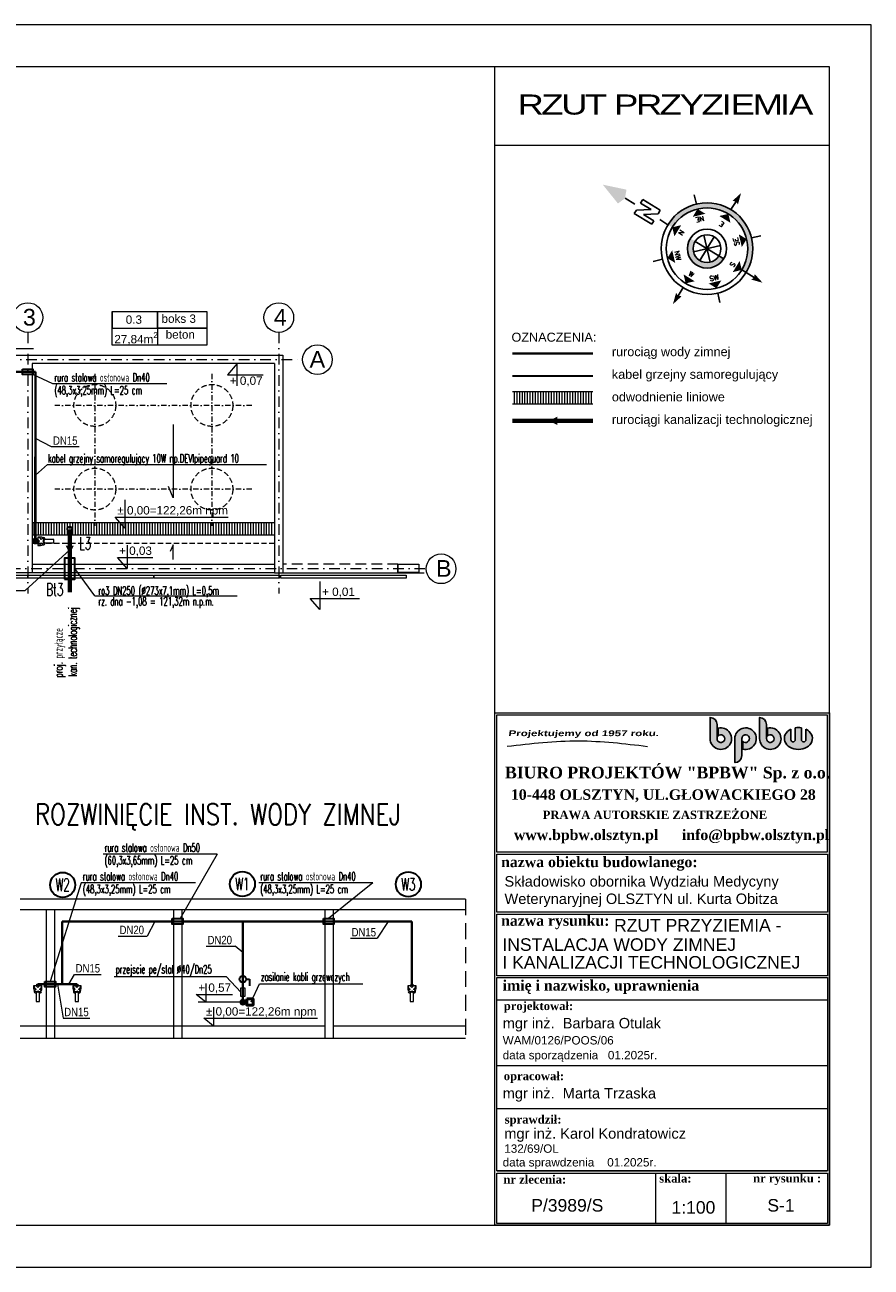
# Model space of a CAD drawing. Header units: millimetres. Extents: x 19155 to 23355, y 9986 to 12956.
# Tile 3 of 3: x 21331 to 23355, y 9986 to 12956. Entities that reach past the tile are written whole.
import ezdxf
from ezdxf.enums import TextEntityAlignment as Align

# ---------------------------------------------------------------- set-up
doc = ezdxf.new("R2010")
doc.units = ezdxf.units.MM
for name, pattern in [('DASHDOTX2', [50.8, 25.4, -12.7, 0, -12.7]), ('DASHED', [19.049999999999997, 12.7, -6.35]), ('KRESKOWA', [19.049999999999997, 12.7, -6.349999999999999])]:
    doc.linetypes.add(name, pattern=pattern)
for name, color, linetype, lineweight in [('__A-BUDYNEK', 7, 'Continuous', 20), ('A- osie', 7, 'DASHDOTX2', 5), ('A- teren', 7, 'Continuous', 20), ('A-odnośnik', 7, 'Continuous', 9), ('A-odwodnienie liniowe', 24, 'Continuous', 15), ('A-opisy', 7, 'Continuous', 18), ('A-przerywana', 7, 'KRESKOWA', 5), ('A-rzędne projektowane', 7, 'Continuous', 20), ('A-Tabelka', 7, 'Continuous', 18), ('A-ściany projektowane', 251, 'Continuous', 20), ('E-obrys', 7, 'Continuous', 9), ('IS_Działka wody zimnej_etykieta', 7, 'Continuous', 5), ('IS_Odbiornik2', 150, 'Continuous', 5), ('Logo', 64, 'Continuous', 25), ('S-kabel_grzejny', 1, 'ZIGZAG', 30), ('S-kan-sanit', 34, 'Continuous', 70), ('S-kan-sanit-rura ochronna', 7, 'Continuous', 30), ('S-kan-sanit-rura ochronna-opis', 7, 'Continuous', 20), ('S-ks-pion-opis', 34, 'Continuous', 30), ('S-ks-rura_ochronna-opis', 7, 'Continuous', 20), ('S-ks-rury-opis', 34, 'Continuous', 20), ('S-stropy-rozwinięcie', 7, 'Continuous', 20), ('s-urzadzenia', 7, 'Continuous', 30), ('S-woda', 150, 'Continuous', 40), ('S-woda-opis', 150, 'Continuous', 20), ('S-woda-piony-opis', 150, 'Continuous', 40), ('S-woda-rura_ochronna', 5, 'Continuous', 30), ('S-woda-rura_ochronna-opis', 5, 'Continuous', 20)]:
    doc.layers.add(name, color=color, linetype=linetype, lineweight=lineweight)
doc.styles.add('1957', font='cityb___.ttf', dxfattribs={"width": 1.5, "oblique": 7})
doc.styles.add('Arial_Narrow_____', font='ARIALN.TTF')
doc.styles.add('m3', font='timesbd.ttf')
doc.styles.add('OP.3', font='arial.ttf', dxfattribs={"height": 16})
doc.styles.add('ROMANS', font='romans')
doc.styles.add('SANIT', font='romans.shx', dxfattribs={"width": 0.7})
doc.styles.get("Standard").update_dxf_attribs({"font": 'arial.ttf'})
doc.linetypes.add('ZIGZAG', pattern='A,0.0001,-0.2,[131,LTYPESHP.SHX,S=0.2,R=0,X=-0.2,Y=0],-0.4,[131,LTYPESHP.SHX,S=0.2,R=180,X=0.2,Y=0],-0.2', length=0.8001)

# ---------------------------------------------------------------- blocks, each defined once
blk = doc.blocks.new('logbpbw')
at = {"layer": 'Logo'}
h = blk.add_hatch(color=256, dxfattribs=at)
h.paths.add_polyline_path([(-9.503999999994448, 0), (-9.503999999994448, 35.4239999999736, 0.4142135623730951), (-26.78399999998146, 52.70399999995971), (-26.78399999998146, 0, 2.944016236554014), (-6.911999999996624, 25.87676393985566), (-6.911999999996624, 6.523056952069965, -5.224624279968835)])
h.paths.add_polyline_path([(54.65599999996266, -6.523056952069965), (54.65599999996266, -25.87676393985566, 2.944016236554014), (34.78399999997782, 0), (34.78399999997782, -59.61599999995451, 0.4142135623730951), (52.06399999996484, -42.33599999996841), (52.06399999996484, 0, -5.224624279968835)])
h.paths.add_polyline_path([(113.631999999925, 35.4239999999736, 0.4142135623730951), (96.35199999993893, 52.70399999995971), (96.35199999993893, 0, 2.944016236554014), (116.2239999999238, 25.87676393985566), (116.2239999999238, 6.523056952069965, -5.224624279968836), (113.631999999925, 0)])
edge = h.paths.add_edge_path()
edge.add_line((200.8574650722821, -2.678399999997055), (200.8574650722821, 26.96749230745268))
edge.add_ellipse((193.0814650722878, 0.4319999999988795), major_axis=(-34.9919999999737, 0), ratio=0.7777777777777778, start_angle=257.1604115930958, end_angle=282.8395884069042)
edge.add_line((185.3054650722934, 26.96749230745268), (185.3054650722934, -2.67839999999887))
edge.add_arc((179.8622650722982, -2.678399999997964), 5.443199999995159, 180, 360, ccw=False)
edge.add_line((174.4190650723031, -2.678399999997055), (174.4190650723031, 23.45415508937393))
edge.add_ellipse((193.0814650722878, 0.4319999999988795), major_axis=(-34.9919999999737, 0), ratio=0.7777777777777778, start_angle=302.2309526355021, end_angle=597.769047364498)
edge.add_line((211.7438650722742, 23.45415508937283), (211.7438650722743, -2.678399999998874))
edge.add_arc((206.3006650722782, -2.678399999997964), 5.443199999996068, 180, 360, ccw=False)
for points in [[(-6.911999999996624, 25.87676393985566), (-6.911999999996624, 6.523056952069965, -5.224624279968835), (-9.503999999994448, 0), (-9.503999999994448, 35.4239999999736, 0.414213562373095), (-26.78399999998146, 52.70399999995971), (-26.78399999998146, 0, 2.944016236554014)], [(116.2239999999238, 25.87676393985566), (116.2239999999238, 6.523056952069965, -5.224624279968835), (113.631999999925, 0), (113.631999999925, 35.4239999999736, 0.414213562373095), (96.35199999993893, 52.70399999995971), (96.35199999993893, 0, 2.944016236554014)], [(54.65599999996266, -25.87676393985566), (54.65599999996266, -6.523056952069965, 5.224624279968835), (52.06399999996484, 0), (52.06399999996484, -42.33599999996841, -0.414213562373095), (34.78399999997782, -59.61599999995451), (34.78399999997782, 0, -2.944016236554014)]]:
    blk.add_lwpolyline(points, format="xyb", close=True, dxfattribs=at)
for points in [[(185.3054650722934, 26.96749230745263), (185.3054650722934, -2.678399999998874, -1.000000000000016), (174.4190650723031, -2.678399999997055), (174.4190650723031, 23.45415508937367)], [(211.7438650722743, 23.45415508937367), (211.7438650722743, -2.678399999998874, -1.000000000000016), (200.8574650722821, -2.678399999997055), (200.8574650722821, 26.96749230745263)]]:
    blk.add_lwpolyline(points, format="xyb", dxfattribs=at)
for start_param, end_param in [(5.274925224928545, 10.43303804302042), (4.488295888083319, 4.936482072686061)]:
    blk.add_ellipse((193.0814650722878, 0.4319999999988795), major_axis=(-34.9919999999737, 0), ratio=0.7777777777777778, start_param=start_param, end_param=end_param, dxfattribs=at)
blk = doc.blocks.new('4_TypRysWodKan_ZaworCzerpalnyZeZlaczkaZ_088394a1-a405-4821-b31a-426c5eedcb47_Normal')
at = {"layer": 'IS_Odbiornik2', "lineweight": -2}
for points in [[(-0.01, -0.055), (0.01, -0.055), (0.01, 0.005), (-0.01, 0.005)], [(-0.005, 0.04), (-0.005, 0.05), (0.005, 0.05), (0.005, 0.04)]]:
    blk.add_lwpolyline(points, close=True, dxfattribs=at)
for points, knots in [([(-0.025, 0.025), (-0.025, 0.035), (-0.025, 0.04), (-0.025, 0.04), (0.01, 0.04), (-0.01, 0.04), (0.025, 0.04), (0.025, 0.04), (0.025, 0.035), (0.025, 0.025), (0.025, 0.01), (0.02, 0.005), (0.005, 0.005), (-0.025, 0.005), (0.025, 0.005), (-0.005, 0.005), (-0.015, 0.005), (-0.025, 0.01), (-0.025, 0.025)], [0, 0, 0, 0, 1, 1, 1, 2, 2, 2, 3, 3, 3, 4, 4, 4, 5, 5, 5, 6, 6, 6, 6]), ([(0, 0.03), (0.015, 0.055), (0.035, 0.03), (0.01, 0.02), (0.035, 0.005), (0.015, -0.015), (0, 0.01), (-0.015, -0.015), (-0.035, 0.005), (-0.01, 0.02), (-0.035, 0.03), (-0.015, 0.055), (0, 0.03)], [0, 0, 0, 0, 1, 1, 1, 2, 2, 2, 3, 3, 3, 4, 4, 4, 4])]:
    blk.add_open_spline(points, degree=3, knots=knots, dxfattribs=at)
blk = doc.blocks.new('zaw.kul.')
at = {"color": 0, "linetype": 'ByBlock', "lineweight": -2}
for p, q in [((0, 4), (0, 8)), ((0, 8), (8, 8))]:
    blk.add_line(p, q, dxfattribs=at)
blk.add_circle((0, 0), 4, dxfattribs=at)

msp = doc.modelspace()

# ---------------------------------------------------------------- hatches: boundary and pattern name
h = msp.add_hatch(color=256)
h.paths.add_polyline_path([(23045.33595282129, 12370.20331710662), (23055.54617661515, 12363.94001024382, 1.000000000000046), (22868.90786556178, 12478.43045022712), (22879.1180893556, 12472.16714336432, -1.000000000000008)])
h.paths.add_polyline_path([(22934.01891427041, 12438.48906535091), (22922.33473385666, 12445.65654853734, 0.9999999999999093), (23002.11930832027, 12396.7139119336), (22990.43512790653, 12403.88139512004, -1.000000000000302)])
at = {"layer": 'A-odwodnienie liniowe', "transparency": 33554687}
h = msp.add_hatch(dxfattribs=at)
h.set_pattern_fill('ANSI31', color=256, scale=2.000000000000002, angle=45.00000000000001)
h.set_pattern_definition([(90, (1571.886368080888, 570.8190076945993), (-6.35, 3.888253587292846e-16), [])])
h.paths.add_polyline_path([(22496.94781768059, 12079.29512102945), (22496.94781768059, 12049.29512102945), (22689.21167214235, 12049.29512102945), (22689.21167214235, 12079.29512102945)])
h.paths.add_polyline_path([(22638.82779471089, 12079.29512102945), (22667.98284411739, 12079.29512102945), (22704.6771897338, 12079.29512102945)])
h = msp.add_hatch(dxfattribs=at)
h.set_pattern_fill('ANSI31', color=256, scale=2.000000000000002, angle=45.00000000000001)
h.set_pattern_definition([(90, (795.2452193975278, 257.7634560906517), (-6.35, 3.888253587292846e-16), [])])
h.paths.add_polyline_path([(21626.03604105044, 11766.23956942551), (21348.03604105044, 11766.23956942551), (21348.03604105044, 11736.23956942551), (21626.03604105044, 11736.23956942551)])
h.paths.add_polyline_path([(21646.03604105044, 11766.23956942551), (21626.03604105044, 11766.23956942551), (21626.03604105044, 11736.23956942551), (21646.03604105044, 11736.23956942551)])
h.paths.add_polyline_path([(21646.03604105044, 11736.23956942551), (21926.03604105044, 11736.23956942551), (21926.03604105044, 11766.23956942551), (21646.03604105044, 11766.23956942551)])
h.paths.add_polyline_path([(21862.18664602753, 11766.23956942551), (21891.34169543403, 11766.23956942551), (21928.03604105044, 11766.23956942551)])

# ---------------------------------------------------------------- linework, layer by layer
for p, q in [((22789.36044308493, 12527.22760954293), (22766.08994219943, 12541.50254521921)), ((22803.47518455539, 12530.09894324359), (22808.61416139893, 12538.47632356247)), ((22808.61416139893, 12538.47632356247), (22850.50106299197, 12512.78143934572)), ((22936.71889664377, 12527.65032116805), (22931.33158459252, 12550.13573238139)), ((23019.47224108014, 12514.50438576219), (23031.56242294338, 12534.21337739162)), ((22788.05825402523, 12504.96680228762), (22793.19723086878, 12513.34418260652)), ((22829.94515561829, 12479.27191807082), (22788.05825402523, 12504.96680228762)), ((22793.19723086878, 12513.34418260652), (22828.60732551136, 12514.68201271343)), ((22828.60732551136, 12514.68201271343), (22803.47518455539, 12530.09894324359)), ((22845.36208614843, 12504.40405902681), (22809.95199150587, 12503.06622891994)), ((22850.50106299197, 12512.78143934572), (22845.36208614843, 12504.40405902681)), ((22809.95199150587, 12503.06622891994), (22835.08413246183, 12487.64929838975)), ((22835.08413246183, 12487.64929838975), (22829.94515561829, 12479.27191807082)), ((22868.90786556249, 12478.43045022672), (22849.1988739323, 12490.52063209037)), ((22979.53085620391, 12449.39333705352), (22944.92318597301, 12392.97712341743)), ((22944.92318597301, 12392.97712341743), (22979.53085620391, 12449.39333705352)), ((22954.51653662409, 12453.36703300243), (22969.93750555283, 12389.0034274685)), ((22969.93750555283, 12389.0034274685), (22954.51653662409, 12453.36703300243)), ((23068.69211202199, 12446.69335467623), (23091.17752323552, 12452.08066672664)), ((22930.04521832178, 12413.47474576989), (22994.40882385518, 12428.89571470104)), ((22994.40882385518, 12428.89571470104), (22930.04521832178, 12413.47474576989)), ((22934.01891426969, 12438.48906535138), (22990.43512790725, 12403.88139511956)), ((22990.43512790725, 12403.88139511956), (22934.01891426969, 12438.48906535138)), ((22855.76193015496, 12395.67710579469), (22833.2765189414, 12390.28979374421)), ((22990.43512790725, 12403.88139511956), (23002.11930832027, 12396.7139119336)), ((23055.54617661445, 12363.94001024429), (23045.33595282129, 12370.20331710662)), ((23055.54617661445, 12363.94001024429), (23075.25516824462, 12351.8498283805)), ((22904.98180109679, 12327.8660747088), (22892.89161923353, 12308.15708307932)), ((22987.73514552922, 12314.72013930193), (22993.12245757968, 12292.2347280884))]:
    msp.add_line(p, q)
for radius in [109.4782170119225, 97.50000000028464, 46.8000000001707, 33.09259735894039]:
    msp.add_circle((22962.22702108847, 12421.1852302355), radius)
for points in [[(22766.08994219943, 12541.50254521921), (22769.63761028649, 12562.20288461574), (22712.90022589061, 12574.13096962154)], [(22712.90022589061, 12574.13096962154), (22749.24484503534, 12528.95931192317), (22766.08994219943, 12541.50254521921)], [(23022.87443187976, 12534.9675731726), (23031.56242294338, 12534.21337739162), (23043.79808209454, 12554.15952100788)], [(23043.79808209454, 12554.15952100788), (23036.17186095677, 12526.81046707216), (23031.56242294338, 12534.21337739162)], [(22939.50978837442, 12516.0017759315), (22958.31519291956, 12504.4658858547), (22927.97389829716, 12497.19637138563)], [(23013.20893421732, 12504.29416196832), (23018.34925719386, 12482.83962679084), (22991.75439903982, 12499.15383899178)], [(22879.1180893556, 12472.16714336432), (22900.57262453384, 12477.30746634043), (22884.25841233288, 12450.71260818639)], [(23057.04356678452, 12443.90246294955), (23045.50767670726, 12425.09705840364), (23038.23816223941, 12455.43835302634)], [(22867.41047539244, 12398.46799752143), (22878.94636546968, 12417.27340206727), (22886.21587993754, 12386.93210744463)], [(23045.33595282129, 12370.20331710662), (23023.8814176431, 12365.06299413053), (23040.19562984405, 12391.65785228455)], [(22911.24510795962, 12338.07629850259), (22906.1047849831, 12359.5308336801), (22932.6996431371, 12343.21662147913)], [(23076.00936402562, 12360.53781944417), (23075.25516824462, 12351.8498283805), (23095.20131186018, 12339.61416922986)], [(22984.94425380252, 12326.36868453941), (22966.13884925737, 12337.90457461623), (22996.48014387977, 12345.17408908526)], [(23095.20131186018, 12339.61416922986), (23067.85225792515, 12347.24039036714), (23075.25516824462, 12351.8498283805)], [(22880.6559600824, 12288.21093946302), (22888.28218122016, 12315.55999339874), (22892.89161923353, 12308.15708307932)], [(22901.5796102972, 12307.40288729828), (22892.89161923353, 12308.15708307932), (22880.6559600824, 12288.21093946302)]]:
    msp.add_solid(points)
at = {"layer": '__A-BUDYNEK', "ltscale": 0.25}
msp.add_line((21948.03604110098, 11646.24463843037), (22285.93548710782, 11646.24544599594), dxfattribs=at)
at = {"layer": 'A- osie'}
for p, q in [((21338.03604105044, 12220.74334450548), (21338.03604105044, 11596.74835902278)), ((21938.03604105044, 12220.74334450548), (21938.03604105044, 11596.74835902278)), ((19806.64728183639, 12155.74648153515), (21994.83967394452, 12155.74648153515)), ((19615.46824947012, 11656.23956942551), (22290.63364226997, 11656.23956942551))]:
    msp.add_line(p, q, dxfattribs=at)
at = {"layer": 'A- osie', "ltscale": 0.5}
for p, q in [((21498.03604105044, 12122.18850009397), (21498.03604105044, 11758.19987063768)), ((21778.03604105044, 12122.18850009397), (21778.03604105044, 11758.19987063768)), ((21873.34569136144, 12046.23956942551), (21402.50874310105, 12046.23956942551)), ((21873.34569136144, 11846.23956942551), (21402.50874310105, 11846.23956942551))]:
    msp.add_line(p, q, dxfattribs=at)
at = {"layer": 'A- osie', "linetype": 'Continuous'}
for centre in [(21338.03604105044, 12256.26005620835), (21938.03604105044, 12256.26005620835), (22030.3563856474, 12155.74648153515), (22326.14693097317, 11655.74648153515)]:
    msp.add_circle(centre, 35.51671170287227, dxfattribs=at)
at = {"layer": 'A- teren'}
for points in [[(21338.17817398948, 11640.54046246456), (21638.17817398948, 11640.54046246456), (21638.17817398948, 11633.54046246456), (21338.17817398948, 11633.54046246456)], [(21639.8550088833, 11640.54046246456), (21939.8550088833, 11640.54046246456), (21939.8550088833, 11633.54046246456), (21639.8550088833, 11633.54046246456)]]:
    msp.add_lwpolyline(points, close=True, dxfattribs=at)
at = {"layer": 'A-odnośnik'}
for p, q in [((21685.3042420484, 12001.03317745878), (21685.3042420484, 11825.69516907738)), ((21685.3042420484, 11825.69516907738), (21673.90937024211, 11852.40815651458)), ((21685.3042420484, 11712.96713425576), (21678.3690097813, 11696.70887566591)), ((21685.3042420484, 11677.89953257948), (21685.3042420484, 11712.96713425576))]:
    msp.add_line(p, q, dxfattribs=at)
at = {"layer": 'A-odwodnienie liniowe'}
for p, q in [((22496.94781768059, 12079.29512102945), (22689.21167214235, 12079.29512102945)), ((22689.21167214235, 12049.29512102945), (22496.94781768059, 12049.29512102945)), ((21348.03604105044, 11766.23956942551), (21928.03604105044, 11766.23956942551)), ((21928.03604105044, 11736.23956942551), (21348.03604105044, 11736.23956942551))]:
    msp.add_line(p, q, dxfattribs=at)
at = {"layer": 'A-opisy'}
msp.add_lwpolyline([(21539.79521085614, 12270.63023980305), (21766.05224229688, 12270.63023980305), (21766.05224229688, 12190.63023980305), (21539.79521085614, 12190.63023980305), (21539.79521085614, 12270.63023980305), (21539.79521085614, 12230.63023980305), (21766.05224229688, 12230.63023980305), (21647.55631448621, 12230.63023980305), (21647.55631448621, 12270.63023980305), (21647.55631448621, 12190.63023980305)], dxfattribs=at)
at = {"layer": 'A-przerywana'}
for centre in [(21498.03604105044, 12046.23956942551), (21778.03604105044, 12046.23956942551), (21498.03604105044, 11846.23956942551), (21778.03604105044, 11846.23956942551)]:
    msp.add_circle(centre, 50, dxfattribs=at)
at = {"layer": 'A-rzędne projektowane'}
msp.add_line((21852.01301642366, 10619.63705357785), (21744.78929792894, 10619.63705357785), dxfattribs=at)
for points in [[(21838.34258103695, 12093.05567013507), (21838.34258103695, 12146.23956942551), (21815.01897520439, 12119.69136472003), (21900.9195400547, 12119.69136472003)], [(21569.65775588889, 11820.43769123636), (21569.65775588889, 11752.81965886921), (21546.33415005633, 11779.36786357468), (21816.68768950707, 11779.36786357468)], [(21575.17456563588, 11711.9906436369), (21575.17456563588, 11656.23956942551), (21551.85095980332, 11682.78777413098), (21636.91534105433, 11682.78777413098)], [(22036.21240134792, 11625.66787978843), (22036.21240134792, 11558.04984742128), (22012.88879551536, 11584.59805212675), (22130.71023871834, 11584.59805212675)], [(21763.40458832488, 10664.6575711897), (21763.40458832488, 10619.63705357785), (21740.08098249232, 10638.27095206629), (21826.95333829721, 10638.27095206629)], [(21781.72222754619, 10607.6575711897), (21781.72222754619, 10562.63705357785), (21758.39862171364, 10581.27095206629), (22030.33359586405, 10581.27095206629)]]:
    msp.add_lwpolyline(points, dxfattribs=at)
at = {"layer": 'A-Tabelka'}
for p, q in [((22454.84605798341, 11311.01339408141), (22454.84605798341, 12856.17827808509)), ((22454.84605798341, 12668.82671418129), (23252.84605796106, 12668.82671418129)), ((22459.84605798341, 10625.14867509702), (23250.60847789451, 10625.14867509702)), ((22459.84605798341, 10468.65981795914), (23250.60847789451, 10468.65981795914)), ((22459.84605798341, 10365.13312709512), (23250.60847789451, 10365.13312709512)), ((22459.84605798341, 10216.7777980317), (23250.60847789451, 10216.7777980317)), ((22459.84605798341, 10216.7777980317), (23250.60847789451, 10216.7777980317)), ((22839.17627309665, 10210.72084189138), (22839.17627309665, 10090.72084189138)), ((23006.99261554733, 10210.72084189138), (23006.99261554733, 10090.72084189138))]:
    msp.add_line(p, q, dxfattribs=at)
for points in [[(19154.84605798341, 9986.178278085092), (23354.84605798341, 9986.178278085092), (23354.84605798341, 12956.17827808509), (19154.84605798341, 12956.17827808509)], [(19554.84605798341, 10086.17827808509), (23254.84605798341, 10086.17827808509), (23254.84605798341, 12856.17827808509), (19554.84605798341, 12856.17827808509)], [(22454.84605798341, 10086.17827808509), (22454.84605798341, 11311.01339408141), (23254.84605798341, 11311.01339408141), (23254.84605798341, 10086.17827808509)], [(23250.60847789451, 10973.46183653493), (23250.60847789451, 10835.19633904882), (22459.84605798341, 10835.19633904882), (22459.84605798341, 10973.46183653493)], [(23250.60847789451, 10830.19633904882), (23250.60847789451, 10682.57805846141), (22459.84605798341, 10682.57805846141), (22459.84605798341, 10830.19633904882)], [(23250.60847789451, 10678.56496554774), (23250.60847789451, 10216.7777980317), (22459.84605798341, 10216.7777980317), (22459.84605798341, 10678.56496554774)], [(23250.60847789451, 10210.72084189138), (23250.60847789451, 10090.72084189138), (22459.84605798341, 10090.72084189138), (22459.84605798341, 10210.72084189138)]]:
    msp.add_lwpolyline(points, close=True, dxfattribs=at)
msp.add_lwpolyline([(22459.84605798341, 10978.46183653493), (22459.84605798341, 11306.75678616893), (23249.84605798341, 11306.75678616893), (23249.84605798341, 10978.46183653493), (22459.84605798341, 10978.46183653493)], dxfattribs=at)
msp.add_spline([(22484.27238567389, 11231.61311363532), (22655.38623753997, 11244.49979622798), (22819.65956093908, 11231.276562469)], degree=3, dxfattribs=at)
at = {"layer": 'A-ściany projektowane'}
for p, q in [((19828.03604105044, 12166.23956942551), (21948.03604105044, 12166.23956942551)), ((21948.03604105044, 12166.23956942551), (21948.03604105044, 11646.23956942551)), ((21928.03604105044, 12146.23956942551), (21348.03604105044, 12146.23956942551)), ((21348.03604105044, 12146.23956942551), (21348.03604105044, 11666.23956942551)), ((21928.03604105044, 12146.23956942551), (21928.03604105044, 11666.23956942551)), ((21948.03604105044, 12146.23956942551), (21948.03604105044, 11666.23956942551)), ((21348.03604105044, 11646.23956942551), (21148.03604105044, 11646.23956942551)), ((21348.03604105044, 11666.23956942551), (21348.03604105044, 11646.23956942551)), ((21928.03604105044, 11666.23956942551), (21928.03604105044, 11646.23956942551)), ((21928.03604105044, 11646.23956942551), (21948.03604105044, 11646.23956942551)), ((22223.03604105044, 11666.73956942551), (22223.03604105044, 11646.73956942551)), ((22273.03604105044, 11666.73956942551), (22273.03604105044, 11646.73956942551)), ((21381.70353313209, 10840.63705357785), (21381.70353313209, 10532.63705357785)), ((21401.70353313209, 10840.63705357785), (21401.70353313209, 10532.63705357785)), ((21686.35238906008, 10840.63705357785), (21686.35238906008, 10532.63705357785)), ((21706.35238906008, 10840.63705357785), (21706.35238906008, 10532.63705357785)), ((22047.87416668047, 10840.63705357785), (22047.87416668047, 10532.63705357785)), ((22067.87416668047, 10840.63705357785), (22067.87416668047, 10532.63705357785))]:
    msp.add_line(p, q, dxfattribs=at)
at = {"layer": 'A-ściany projektowane', "linetype": 'KRESKOWA', "lineweight": 15}
msp.add_line((21928.03604105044, 11716.23956942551), (21348.03604105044, 11716.23956942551), dxfattribs=at)
at = {"layer": 'A-ściany projektowane', "lineweight": 15}
for p, q in [((21928.03604105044, 11666.23956942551), (21348.03604105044, 11666.23956942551)), ((21928.03604105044, 11646.23956942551), (21348.03604105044, 11646.23956942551))]:
    msp.add_line(p, q, dxfattribs=at)
at = {"layer": 'A-ściany projektowane'}
msp.add_lwpolyline([(22223.03604105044, 11666.73956942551), (22273.03604105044, 11666.73956942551), (22273.03604105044, 11646.73956942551), (22223.03604105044, 11646.73956942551)], close=True, dxfattribs=at)
at = {"layer": 'A-ściany projektowane', "lineweight": 15}
for points in [[(21038.17817398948, 11640.54046246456), (21338.17817398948, 11640.54046246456), (21338.17817398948, 11633.54046246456), (21038.17817398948, 11633.54046246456)], [(21942.84275457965, 11640.54046246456), (22242.84275457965, 11640.54046246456), (22242.84275457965, 11633.54046246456), (21942.84275457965, 11633.54046246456)]]:
    msp.add_lwpolyline(points, close=True, dxfattribs=at)
at = {"layer": 'E-obrys', "linetype": 'KRESKOWA', "ltscale": 2}
msp.add_lwpolyline([(22223.03604105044, 11666.73956942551), (21948.03604105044, 11666.73956942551), (21948.03604105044, 11646.23956942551), (22223.03604105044, 11646.23956942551)], close=True, dxfattribs=at)
at = {"layer": 'IS_Działka wody zimnej_etykieta'}
for p, q in [((21355.63331552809, 11968.1670278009), (21393.50618679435, 11948.28354741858)), ((21393.50618679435, 11948.28354741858), (21460.61239313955, 11948.28354741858)), ((21355.88964485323, 11879.21214721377), (21384.93767386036, 11904.80396613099)), ((21384.93767386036, 11904.80396613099), (21908.74942209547, 11904.80396613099)), ((21641.6445921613, 10812.63705357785), (21623.49973372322, 10777.66116643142)), ((22199.75819285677, 10812.63705357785), (22173.11615245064, 10772.3402562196)), ((21554.13885053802, 10777.66116643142), (21623.49973372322, 10777.66116643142)), ((21764.50727480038, 10753.36807093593), (21833.86815798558, 10753.36807093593)), ((21852.01301642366, 10738.28670002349), (21833.86815798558, 10753.36807093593)), ((22109.71910305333, 10772.3402562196), (22173.11615245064, 10772.3402562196)), ((21408.44536064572, 10662.63705357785), (21422.35707450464, 10581.59290105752)), ((21435.85295760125, 10662.63705357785), (21449.72979904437, 10685.99690889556)), ((21449.72979904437, 10685.99690889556), (21513.12684844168, 10685.99690889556)), ((21422.35707450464, 10581.59290105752), (21485.75412390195, 10581.59290105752))]:
    msp.add_line(p, q, dxfattribs=at)
at = {"layer": 'S-kabel_grzejny', "linetype": 'Continuous', "lineweight": 20, "ltscale": 35}
for p, q in [((21104.46417363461, 12182.19169567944), (21351.51858026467, 12182.19169567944)), ((21872.04661772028, 10620.59568759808), (21891.77697961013, 10663.45298062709)), ((21891.77697961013, 10663.45298062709), (22138.8313862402, 10663.45298062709))]:
    msp.add_line(p, q, dxfattribs=at)
at = {"layer": 'S-kabel_grzejny', "ltscale": 35}
for p, q in [((20984.53883529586, 12126.77673518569), (21355.88964485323, 12126.54141299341)), ((21355.88964485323, 12126.54141299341), (21355.88964485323, 11722.43764927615)), ((22496.94781768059, 12116.97794900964), (22689.21167214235, 12116.97794900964)), ((22256.26009503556, 10812.63705357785), (21420.21530802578, 10812.63705357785)), ((21420.21530802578, 10662.63705357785), (21420.21530802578, 10812.63705357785)), ((21852.01301642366, 10619.63705357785), (21852.01301642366, 10812.63705357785)), ((22256.26009503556, 10662.63705357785), (22256.26009503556, 10812.63705357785)), ((21455.30453991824, 10662.63705357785), (21361.58618137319, 10662.63705357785)), ((21420.21530802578, 10662.63705357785), (21455.30453991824, 10662.63705357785))]:
    msp.add_line(p, q, dxfattribs=at)
at = {"layer": 'S-kabel_grzejny', "lineweight": 50, "ltscale": 35}
msp.add_lwpolyline([(21861.30620427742, 10627.50085437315), (21876.71915779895, 10627.50085437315), (21876.71915779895, 10612.6044229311), (21861.30620427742, 10612.6044229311)], close=True, dxfattribs=at)
at = {"layer": 'S-kan-sanit'}
for p, q in [((22496.94781768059, 12009.4971137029), (22689.21167214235, 12009.4971137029)), ((21438.03604105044, 11745.73956942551), (21438.03604105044, 11599.85454822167))]:
    msp.add_line(p, q, dxfattribs=at)
for points in [[(22604.25352963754, 12009.49711370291, 20, 0, 0), (22584.25352963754, 12009.49711370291, 0, 0, 0)], [(21438.03604105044, 11711.25187257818, 20, 0, 0), (21438.03604105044, 11691.25187257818, 0, 0, 0)]]:
    msp.add_lwpolyline(points, format="xyseb", dxfattribs=at)
at = {"layer": 'S-kan-sanit', "lineweight": 30, "ltscale": 2}
msp.add_circle((21438.03604105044, 11751.23956942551), 5.5, dxfattribs=at)
at = {"layer": 'S-kan-sanit-rura ochronna', "ltscale": 2}
msp.add_lwpolyline([(21425.53604105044, 11631.23956942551), (21450.53604105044, 11631.23956942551), (21450.53604105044, 11681.23956942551), (21425.53604105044, 11681.23956942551)], close=True, dxfattribs=at)
at = {"layer": 'S-kan-sanit-rura ochronna-opis'}
for q in [(21450.53604105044, 11656.23956942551), (21838.14108644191, 11590.79553368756)]:
    msp.add_line((21498.13853235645, 11590.79553368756), q, dxfattribs=at)
at = {"layer": 'S-ks-rury-opis'}
for p, q in [((21331.18448782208, 11603.97233380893), (21438.03604105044, 11701.25187257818)), ((21169.20955084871, 11603.97233380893), (21331.18448782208, 11603.97233380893))]:
    msp.add_line(p, q, dxfattribs=at)
at = {"layer": 'S-stropy-rozwinięcie'}
for p, q in [((22384.24577580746, 10865.63705357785), (21319.78025703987, 10865.63705357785)), ((22384.24577580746, 10840.63705357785), (21319.78025703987, 10840.63705357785)), ((22047.87416668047, 10562.63705357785), (21319.78025703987, 10562.63705357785)), ((22384.24577580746, 10562.63705357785), (22067.87416668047, 10562.63705357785)), ((22384.24577580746, 10532.63705357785), (21319.78025703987, 10532.63705357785))]:
    msp.add_line(p, q, dxfattribs=at)
at = {"layer": 'S-stropy-rozwinięcie', "linetype": 'DASHED', "ltscale": 3}
msp.add_line((22384.24577580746, 10865.63705357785), (22384.24577580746, 10532.63705357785), dxfattribs=at)
at = {"layer": 'S-woda'}
for p, q in [((22496.94781768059, 12170.53863282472), (22689.21167214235, 12170.53863282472)), ((20984.54711964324, 12126.77672993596), (21355.88964485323, 12126.54141299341)), ((21355.88964485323, 12126.54141299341), (21355.63331552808, 11722.04024171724)), ((22256.26009503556, 10812.63705357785), (21420.21530802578, 10812.63705357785)), ((21420.21530802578, 10662.63705357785), (21420.21530802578, 10812.63705357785)), ((21852.01301642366, 10619.63705357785), (21852.01301642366, 10812.63705357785)), ((22256.26009503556, 10662.63705357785), (22256.26009503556, 10812.63705357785)), ((21455.30453991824, 10662.63705357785), (21361.58618137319, 10662.63705357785))]:
    msp.add_line(p, q, dxfattribs=at)
at = {"layer": 'S-woda', "const_width": 7.995}
for points in [[(21351.63081552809, 11722.04024171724, 0.9999999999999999), (21359.63581552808, 11722.04024171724, 0.9999999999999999)], [(21848.01051642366, 10619.63705357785, 0.9999999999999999), (21856.01551642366, 10619.63705357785, 0.9999999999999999)]]:
    msp.add_lwpolyline(points, format="xyb", close=True, dxfattribs=at)
at = {"layer": 'S-woda', "lineweight": 15, "ltscale": 2}
msp.add_lwpolyline([(21856.46229085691, 10633.31589673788), (21847.56374199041, 10633.31589673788), (21847.56374199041, 10653.78542171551), (21856.46229085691, 10653.78542171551)], close=True, dxfattribs=at)
at = {"layer": 'S-woda-opis', "ltscale": 2}
for p in [(21544.44285282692, 10681.32445785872), (21847.56374199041, 10643.55065922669)]:
    msp.add_line(p, (21812.00580003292, 10681.32445785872), dxfattribs=at)
at = {"layer": 'S-woda-piony-opis', "lineweight": 30}
for centre in [(21421.07337772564, 10900.03099546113), (21851.06552792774, 10902.12610587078), (22247.99610637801, 10901.42257627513)]:
    msp.add_circle(centre, 30, dxfattribs=at)
at = {"layer": 'S-woda-rura_ochronna', "ltscale": 2}
for points in [[(21324.85334182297, 12133.3635105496), (21350.03604105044, 12133.3635105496), (21350.03604105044, 12120.1635962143), (21324.85334182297, 12120.1635962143)], [(21683.1696898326, 10819.4415005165), (21708.35238906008, 10819.4415005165), (21708.35238906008, 10806.24158618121), (21683.1696898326, 10806.24158618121)], [(22044.691467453, 10819.4415005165), (22069.87416668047, 10819.4415005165), (22069.87416668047, 10806.24158618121), (22044.691467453, 10806.24158618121)], [(21378.52083390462, 10669.4415005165), (21403.70353313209, 10669.4415005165), (21403.70353313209, 10656.24158618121), (21378.52083390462, 10656.24158618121)]]:
    msp.add_lwpolyline(points, close=True, dxfattribs=at)
at = {"layer": 'S-woda-rura_ochronna-opis', "ltscale": 2}
for p, q in [((21397.50084708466, 12097.5553992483, -1.483877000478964e-09), (21350.03604105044, 12120.1635962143)), ((21790.53416763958, 10973.46548664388), (21701.76560867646, 10819.4415005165)), ((21465.66803977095, 10904.78148414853), (21391.11218351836, 10669.4415005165)), ((22162.83997555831, 10904.78148414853), (22057.28281706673, 10819.4415005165))]:
    msp.add_line(p, q, dxfattribs=at)
at = {"layer": 'S-woda-rura_ochronna-opis'}
for p, q in [((21670.37254315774, 12097.5553992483, -1.483877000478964e-09), (21397.50084708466, 12097.5553992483, -1.483877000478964e-09)), ((21790.53416763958, 10973.46548664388), (21517.6624715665, 10973.46548664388)), ((21738.53973584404, 10904.78148414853), (21465.66803977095, 10904.78148414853)), ((22162.83997555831, 10904.78148414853), (21889.96827948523, 10904.78148414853))]:
    msp.add_line(p, q, dxfattribs=at)

# ---------------------------------------------------------------- block references
at = {"layer": 'A-Tabelka', "xscale": 0.9599999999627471, "yscale": 0.9599999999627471, "zscale": 1.92}
msp.add_blockref('logbpbw', (22995.3792853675, 11249.68793013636), dxfattribs=at)
at = {"layer": 'IS_Odbiornik2', "xscale": 397.6696076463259, "yscale": 397.6696076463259, "zscale": 397.6696076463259, "rotation": 90}
msp.add_blockref('4_TypRysWodKan_ZaworCzerpalnyZeZlaczkaZ_088394a1-a405-4821-b31a-426c5eedcb47_Normal', (21377.84750905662, 11721.64152391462), dxfattribs=at)
at = {"layer": 'IS_Odbiornik2', "xscale": 397.6696076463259, "yscale": 397.6696076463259, "zscale": 397.6696076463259}
for p in [(21361.58618137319, 10642.75357319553), (21455.30453991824, 10642.75357319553), (22256.26009503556, 10642.75357319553)]:
    msp.add_blockref('4_TypRysWodKan_ZaworCzerpalnyZeZlaczkaZ_088394a1-a405-4821-b31a-426c5eedcb47_Normal', p, dxfattribs=at)
at = {"layer": 's-urzadzenia', "xscale": 2, "yscale": 2, "zscale": 2, "rotation": 269.9999999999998}
msp.add_blockref('zaw.kul.', (21852.01301642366, 10674.49505343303), dxfattribs=at)

# ---------------------------------------------------------------- texts
at = {"style": 'ROMANS'}
for s, rotation, p in [('NE', 193.4735973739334, (22944.07998423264, 12496.92682125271)), ('E', 148.4735973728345, (23000.97327506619, 12484.34801835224)), ('N', 238.4735973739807, (22895.73987570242, 12461.97076073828)), ('SE', 103.4735973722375, (23037.96861210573, 12439.33226709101)), ('NW', 283.4735973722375, (22886.37378453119, 12403.01144406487)), ('S', 238.4735973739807, (23018.74109466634, 12386.51752930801)), ('W', 328.4735973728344, (22921.44149058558, 12354.69808484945)), ('SW', 13.47359737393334, (22980.40080726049, 12345.33199367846))]:
    msp.add_text(s, height=11.69999999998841, rotation=rotation, dxfattribs=at).set_placement(p, align=Align.CENTER)
at = {"layer": 'A- osie', "linetype": 'Continuous', "char_height": 40, "attachment_point": 1}
for s, insert in [('3', (21325.93064257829, 12277.17520248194)), ('4', (21925.93064257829, 12277.17520248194)), ('A', (22011.68955156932, 12176.66162780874)), ('B', (22314.04153250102, 11676.66162780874))]:
    msp.add_mtext_dynamic_manual_height_columns(s, width=38.59036254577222, gutter_width=12.5, heights=[0], dxfattribs=dict(at, insert=insert))
at = {"layer": 'A-opisy', "style": 'OP.3'}
for s, insert, char_height, width, attachment_point in [('{\\T0.9;\\W1.3;\\fArial|b0|i0|c238|p34;\\H1.2x;RZUT PRZYZIEMIA}', (22859.88498390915, 12765.33430779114), 40, 2916.612665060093, 5), ('\\A1;0.3', (21571.93649007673, 12261.54356415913), 20, 123.8467703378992, 1), ('boks 3', (21657.53677656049, 12263.72575791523), 20, 147.3967949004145, 1), ('\\A1;27,84m{\\H0.7x;\\S2^ ;}', (21544.72809888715, 12221.5152858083), 20, 147.3967949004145, 1), ('beton ', (21667.50412112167, 12225.94704587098), 20, 147.3967949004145, 1)]:
    msp.add_mtext(s, dxfattribs=dict(at, insert=insert, char_height=char_height, width=width, attachment_point=attachment_point))
at = {"layer": 'A-opisy', "insert": (22494.65681467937, 12220.25574823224), "char_height": 30, "width": 1306.576607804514, "attachment_point": 1, "line_spacing_factor": 0.9602584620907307, "style": 'OP.3'}
msp.add_mtext('\\A1;{\\H0.72041x;OZNACZENIA:\\P\\pxsm1.5;^I^Irurociąg wody zimnej\\P^I^Ikabel grzejny samoregulujący\\P^I^Iodwodnienie liniowe\\P^I^Irurociągi kanalizacji technologicznej}', dxfattribs=at)
at = {"layer": 'A-rzędne projektowane', "char_height": 20, "attachment_point": 1, "style": 'OP.3'}
for s, width, insert in [('+ 0,07', 115.2504577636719, (21820.84861657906, 12115.52505951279)), ('%%P 0,00=122,26m npm', 330.3643411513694, (21551.81701991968, 11805.58638848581)), ('+ 0,03', 115.2504577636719, (21556.12498073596, 11709.00629904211)), ('+ 0,01', 115.2504577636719, (22041.55526593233, 11610.81657703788)), ('+ 0,57', 278.6824492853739, (21745.4413482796, 10664.48947697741)), ('%%P 0,00=122,26m npm', 278.6824492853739, (21763.75898750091, 10607.48947697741))]:
    msp.add_mtext_dynamic_manual_height_columns(s, width=width, gutter_width=12.5, heights=[0], dxfattribs=dict(at, insert=insert))
at = {"layer": 'A-Tabelka', "style": '1957', "oblique": 7, "width": 1.5}
msp.add_text('Projektujemy od 1957 roku.', height=13.8, dxfattribs=at).set_placement((22486.76672544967, 11255.63755515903))
at = {"layer": 'A-Tabelka', "lineweight": 60, "style": 'm3'}
for s, height, p in [('BIURO PROJEKTÓW "BPBW" Sp. z o.o.', 28, (22479.03468717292, 11154.60756363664)), ('10-448 OLSZTYN, UL.GŁOWACKIEGO 28', 25, (22493.20528355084, 11103.43534994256)), ('PRAWA AUTORSKIE ZASTRZEŻONE', 20, (22569.05569732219, 11057.52997876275)), ('nr zlecenia:', 20, (22475.22814122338, 10185.95946627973)), ('skala:', 20, (22847.94861577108, 10188.50767819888)), ('nr rysunku :', 20, (23072.39029281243, 10188.80413595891))]:
    msp.add_text(s, height=height, dxfattribs=at).set_placement(p)
at = {"layer": 'A-Tabelka', "lineweight": 50, "style": 'SANIT', "width": 0.8}
msp.add_text('ROZWINIĘCIE INST. WODY ZIMNEJ', height=50, dxfattribs=at).set_placement((21355.00439304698, 11043.54973200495))
at = {"layer": 'A-Tabelka', "lineweight": 50, "style": 'm3'}
for s, p in [('www.bpbw.olsztyn.pl      info@bpbw.olsztyn.pl', (22500.46407864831, 11007.23713155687)), ('nazwa obiektu budowlanego:', (22469.76915635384, 10942.43580256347)), ('nazwa rysunku:', (22469.76915635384, 10802.27851948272)), ('imię i nazwisko, uprawnienia', (22473.50256332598, 10647.38526762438))]:
    msp.add_text(s, height=25, dxfattribs=at).set_placement(p)
at = {"layer": 'A-Tabelka', "lineweight": 70, "style": 'OP.3'}
for s, p in [('RZUT PRZYZIEMIA - ', (22739.94241492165, 10788.48353074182)), ('INSTALACJA WODY ZIMNEJ', (22472.86733654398, 10742.36008863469)), ('I KANALIZACJI TECHNOLOGICZNEJ', (22472.86733654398, 10699.96721905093))]:
    msp.add_text(s, height=30, dxfattribs=at).set_placement(p)
at = {"layer": 'A-Tabelka'}
for s, height, style, p in [('projektował:', 20, 'm3', (22476.00802090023, 10600.80858190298)), ('mgr inż.  Barbara Otulak', 25, 'OP.3', (22473.54513846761, 10557.03043405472)), ('WAM/0126/POOS/06', 20, 'OP.3', (22473.54513846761, 10518.52279424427)), ('data sporządzenia   01.2025r.', 20, 'OP.3', (22473.54513846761, 10483.08860031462)), ('opracował:', 20, 'm3', (22476.00802090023, 10433.1939395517)), ('mgr inż.  Marta Trzaska', 25, 'OP.3', (22473.54513846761, 10389.41579170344)), ('sprawdził:', 20, 'm3', (22478.32209028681, 10329.40420002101)), ('mgr inż. Karol Kondratowicz', 25, 'OP.3', (22477.32464066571, 10293.24074165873)), ('132/69/OL', 20, 'OP.3', (22477.32464066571, 10259.6341196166)), ('data sprawdzenia    01.2025r.', 20, 'OP.3', (22473.54513846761, 10226.85761427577)), ('P/3989/S', 30, 'OP.3', (22541.8389246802, 10118.98073951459)), ('1:100', 30, 'OP.3', (22877.26999121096, 10114.02959286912)), ('S-1', 30, 'OP.3', (23106.5637590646, 10119.01858310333))]:
    msp.add_text(s, height=height, dxfattribs=dict(at, style=style)).set_placement(p)
at = {"layer": 'A-Tabelka', "lineweight": 70, "insert": (22477.78573719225, 10921.03684517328), "char_height": 25, "width": 951.0170393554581, "attachment_point": 1, "style": 'OP.3'}
msp.add_mtext('Składowisko obornika Wydziału Medycyny \\PWeterynaryjnej OLSZTYN ul. Kurta Obitza', dxfattribs=at)
at = {"layer": 'IS_Działka wody zimnej_etykieta', "transparency": 33554687, "style": 'Arial_Narrow_____'}
for s, p in [('DN15', (21398.01859144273, 11972.24498125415)), ('DN20', (21557.15085815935, 10802.44364075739)), ('DN15', (22112.06185957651, 10796.95527798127)), ('DN20', (21767.5192824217, 10778.15054526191)), ('DN15', (21452.07255556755, 10710.61193065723)), ('DN15', (21424.69983102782, 10606.20792281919))]:
    msp.add_text(s, height=20, dxfattribs=at).set_placement(p, align=Align.TOP_LEFT)
at = {"layer": 'IS_Działka wody zimnej_etykieta', "transparency": 33554687, "style": 'SANIT', "width": 0.6}
msp.add_text('kabel grzejny samoregulujący 10W np.DEVIpipeguard 10 ', height=20, dxfattribs=at).set_placement((21385.97843584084, 11929.77859267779), align=Align.TOP_LEFT)
at = {"layer": 'S-kabel_grzejny', "lineweight": 20, "ltscale": 35, "transparency": 33554687, "style": 'SANIT', "width": 0.6}
msp.add_text('zasilanie kabli grzewczych', height=20, dxfattribs=at).set_placement((21895.01512514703, 10690.48128414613), align=Align.TOP_LEFT)
at = {"layer": 'S-ks-pion-opis', "lineweight": 30, "ltscale": 0.1, "style": 'SANIT', "width": 0.6}
for s, p in [('L3', (21475.12084175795, 11716.23956942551)), ('Bt3', (21402.23435721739, 11606.37270518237))]:
    msp.add_text(s, height=30, dxfattribs=at).set_placement(p, align=Align.MIDDLE)
at = {"layer": 'S-ks-rura_ochronna-opis', "style": 'SANIT', "width": 0.6}
for s, p in [('ro3 DN250 (%%c273x7,1mm) L=0,5m', (21506.26315943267, 11593.59105462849)), ('rz. dna -1,08 = 121,32m n.p.m.', (21506.26315943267, 11567.89992485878))]:
    msp.add_text(s, height=20, dxfattribs=at).set_placement(p)
at = {"layer": 'S-ks-rury-opis', "style": 'SANIT', "width": 0.6}
for s, p in [('kan. technologicznej', (21454.97372158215, 11398.45981056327)), ('proj. przyłącze', (21421.08105493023, 11396.40570955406))]:
    msp.add_text(s, height=20, rotation=90, dxfattribs=at).set_placement(p)
at = {"layer": 'S-woda-opis', "transparency": 33554687, "style": 'SANIT', "width": 0.6}
msp.add_text('przejscie pe/stal %%C40/Dn25', height=20, dxfattribs=at).set_placement((21547.68099836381, 10708.35276137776), align=Align.TOP_LEFT)
at = {"layer": 'S-woda-piony-opis', "lineweight": 30, "ltscale": 0.1, "style": 'SANIT', "width": 0.6}
for s, p in [('W2', (21421.07335380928, 10900.03099042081)), ('W1', (21851.06550401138, 10902.12610083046)), ('W3', (22247.99608246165, 10901.42257123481))]:
    msp.add_text(s, height=30, dxfattribs=at).set_placement(p, align=Align.MIDDLE)
at = {"layer": 'S-woda-rura_ochronna-opis', "style": 'SANIT', "width": 0.6}
for s, p in [('rura stalowa osłonowa Dn40', (21401.06923510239, 12103.23214363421, -1.483877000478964e-09)), ('(48,3x3,25mm) L=25 cm ', (21401.06923510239, 12072.7415817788, -1.483877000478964e-09)), ('rura stalowa osłonowa Dn50', (21521.23085958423, 10979.14223102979)), ('(60,3x3,65mm) L=25 cm ', (21521.23085958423, 10948.65166917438)), ('rura stalowa osłonowa Dn40', (21469.23642778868, 10910.45822853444)), ('rura stalowa osłonowa Dn40', (21893.53666750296, 10910.45822853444)), ('(48,3x3,25mm) L=25 cm ', (21469.23642778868, 10879.96766667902)), ('(48,3x3,25mm) L=25 cm ', (21893.53666750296, 10879.96766667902))]:
    msp.add_text(s, height=20, dxfattribs=at).set_placement(p)

doc.saveas('drawing.dxf')
